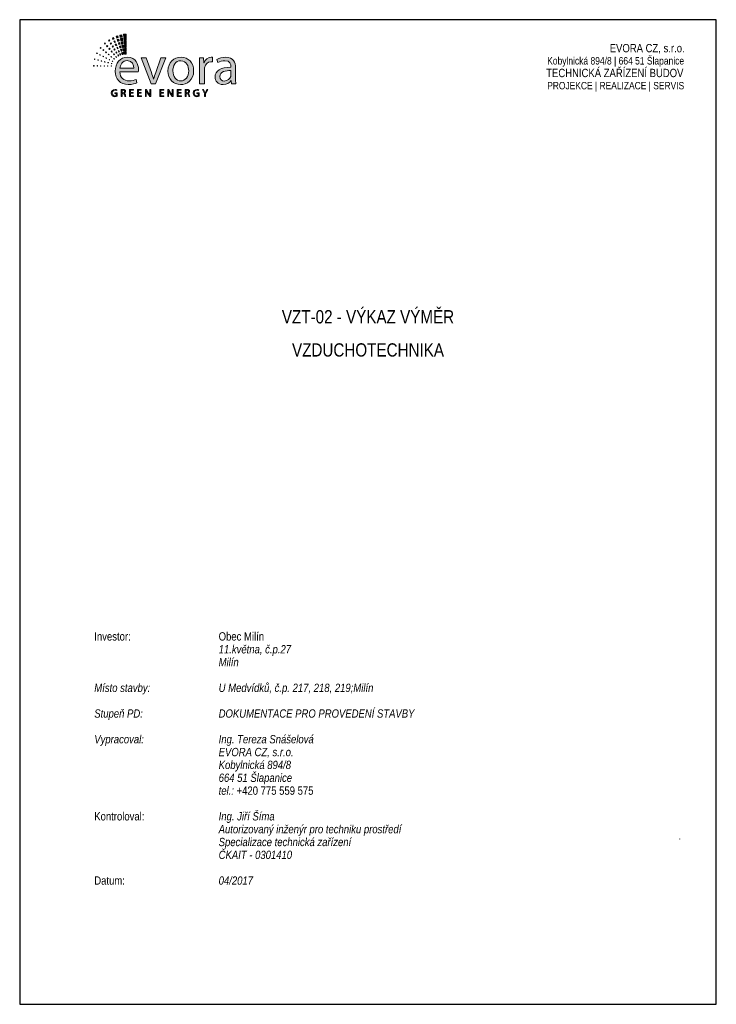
# Paper-space layout 'VV' of a CAD drawing. Header units: millimetres. Extents: x 4 to 214, y -5 to 292.
import ezdxf

# ---------------------------------------------------------------- set-up
doc = ezdxf.new("R2010")
doc.units = ezdxf.units.MM
doc.linetypes.add('DOT', pattern=[25, 0, -25])
doc.styles.add('ARIAL NARROW 16', font='ARIALN.TTF', dxfattribs={"height": 4})
doc.styles.get("Standard").update_dxf_attribs({"font": 'arial.ttf'})

# ---------------------------------------------------------------- blocks, each defined once
blk = doc.blocks.new('block 4')
h = blk.add_hatch(color=8)
h.dxf.hatch_style = 2
h.paths.add_polyline_path([(47.78, 40.51), (47.68, 41.25), (46.99, 41.14), (47.14, 40.41)])
h = blk.add_hatch(color=8)
h.dxf.hatch_style = 2
h.paths.add_polyline_path([(49.07, 40.5), (49.07, 41.43), (48.19, 41.38), (48.27, 40.46)])
h = blk.add_hatch(color=8)
h.dxf.hatch_style = 2
h.paths.add_polyline_path([(42.48, 38.41), (42.29, 38.64), (42.08, 38.47), (42.28, 38.24)])
h = blk.add_hatch(color=8)
h.dxf.hatch_style = 2
h.paths.add_polyline_path([(43.84, 39.31), (43.65, 39.64), (43.36, 39.47), (43.56, 39.14)])
h = blk.add_hatch(color=8)
h.dxf.hatch_style = 2
h.paths.add_polyline_path([(44.4, 38.35), (44.21, 38.68), (43.95, 38.53), (44.15, 38.2)])
h = blk.add_hatch(color=8)
h.dxf.hatch_style = 2
h.paths.add_polyline_path([(45.19, 39.92), (45.01, 40.36), (44.62, 40.19), (44.82, 39.76)])
h = blk.add_hatch(color=8)
h.dxf.hatch_style = 2
h.paths.add_polyline_path([(45.62, 38.9), (45.43, 39.34), (45.08, 39.18), (45.28, 38.75)])
h = blk.add_hatch(color=8)
h.dxf.hatch_style = 2
h.paths.add_polyline_path([(46.04, 37.87), (45.86, 38.31), (45.55, 38.17), (45.75, 37.74)])
h = blk.add_hatch(color=8)
h.dxf.hatch_style = 2
h.paths.add_polyline_path([(46.53, 40.33), (46.38, 40.91), (45.86, 40.75), (46.04, 40.19)])
h = blk.add_hatch(color=8)
h.dxf.hatch_style = 2
h.paths.add_polyline_path([(46.82, 39.26), (46.67, 39.83), (46.2, 39.7), (46.38, 39.13)])
h = blk.add_hatch(color=8)
h.dxf.hatch_style = 2
h.paths.add_polyline_path([(47.11, 38.19), (46.95, 38.76), (46.54, 38.64), (46.72, 38.08)])
h = blk.add_hatch(color=8)
h.dxf.hatch_style = 2
h.paths.add_polyline_path([(47.93, 39.41), (47.83, 40.15), (47.22, 40.05), (47.36, 39.32)])
h = blk.add_hatch(color=8)
h.dxf.hatch_style = 2
h.paths.add_polyline_path([(48.08, 38.31), (47.98, 39.05), (47.44, 38.96), (47.59, 38.23)])
h = blk.add_hatch(color=8)
h.dxf.hatch_style = 2
h.paths.add_polyline_path([(48.23, 37.21), (48.13, 37.95), (47.66, 37.87), (47.81, 37.15)])
h = blk.add_hatch(color=8)
h.dxf.hatch_style = 2
h.paths.add_polyline_path([(49.07, 39.39), (49.07, 40.32), (48.28, 40.28), (48.36, 39.36)])
h = blk.add_hatch(color=8)
h.dxf.hatch_style = 2
h.paths.add_polyline_path([(49.07, 38.28), (49.07, 39.21), (48.38, 39.17), (48.46, 38.25)])
h = blk.add_hatch(color=8)
h.dxf.hatch_style = 2
h.paths.add_polyline_path([(49.07, 37.17), (49.07, 38.1), (48.47, 38.06), (48.55, 37.14)])
h = blk.add_hatch(color=8)
h.dxf.hatch_style = 2
h.paths.add_polyline_path([(39.85, 35.37), (39.68, 35.46), (39.59, 35.3), (39.77, 35.21)])
h = blk.add_hatch(color=8)
h.dxf.hatch_style = 2
h.paths.add_polyline_path([(40.83, 34.85), (40.66, 34.94), (40.58, 34.8), (40.76, 34.71)])
h = blk.add_hatch(color=8)
h.dxf.hatch_style = 2
h.paths.add_polyline_path([(41.04, 37.05), (40.86, 37.2), (40.72, 37.04), (40.91, 36.88)])
h = blk.add_hatch(color=8)
h.dxf.hatch_style = 2
h.paths.add_polyline_path([(41.89, 36.33), (41.71, 36.49), (41.58, 36.34), (41.77, 36.19)])
h = blk.add_hatch(color=8)
h.dxf.hatch_style = 2
h.paths.add_polyline_path([(42.74, 35.62), (42.56, 35.77), (42.44, 35.64), (42.63, 35.49)])
h = blk.add_hatch(color=8)
h.dxf.hatch_style = 2
h.paths.add_polyline_path([(43.18, 37.55), (42.99, 37.78), (42.8, 37.63), (43, 37.4)])
h = blk.add_hatch(color=8)
h.dxf.hatch_style = 2
h.paths.add_polyline_path([(43.59, 34.9), (43.41, 35.05), (43.31, 34.94), (43.5, 34.79)])
h = blk.add_hatch(color=8)
h.dxf.hatch_style = 2
h.paths.add_polyline_path([(43.88, 36.68), (43.69, 36.92), (43.52, 36.78), (43.72, 36.55)])
h = blk.add_hatch(color=8)
h.dxf.hatch_style = 2
h.paths.add_polyline_path([(44.58, 35.82), (44.39, 36.06), (44.24, 35.94), (44.44, 35.71)])
h = blk.add_hatch(color=8)
h.dxf.hatch_style = 2
h.paths.add_polyline_path([(44.97, 37.4), (44.77, 37.72), (44.54, 37.59), (44.74, 37.26)])
h = blk.add_hatch(color=8)
h.dxf.hatch_style = 2
h.paths.add_polyline_path([(45.28, 34.96), (45.09, 35.19), (44.96, 35.09), (45.16, 34.86)])
h = blk.add_hatch(color=8)
h.dxf.hatch_style = 2
h.paths.add_polyline_path([(45.53, 36.44), (45.34, 36.77), (45.13, 36.65), (45.33, 36.32)])
h = blk.add_hatch(color=8)
h.dxf.hatch_style = 2
h.paths.add_polyline_path([(46.09, 35.48), (45.9, 35.81), (45.72, 35.7), (45.93, 35.38)])
h = blk.add_hatch(color=8)
h.dxf.hatch_style = 2
h.paths.add_polyline_path([(46.47, 36.85), (46.29, 37.28), (46.02, 37.16), (46.22, 36.73)])
h = blk.add_hatch(color=8)
h.dxf.hatch_style = 2
h.paths.add_polyline_path([(46.66, 34.53), (46.46, 34.85), (46.32, 34.77), (46.52, 34.44)])
h = blk.add_hatch(color=8)
h.dxf.hatch_style = 2
h.paths.add_polyline_path([(46.9, 35.82), (46.72, 36.26), (46.48, 36.15), (46.68, 35.72)])
h = blk.add_hatch(color=8)
h.dxf.hatch_style = 2
h.paths.add_polyline_path([(47.39, 37.11), (47.24, 37.69), (46.88, 37.58), (47.06, 37.02)])
h = blk.add_hatch(color=8)
h.dxf.hatch_style = 2
h.paths.add_polyline_path([(47.33, 34.8), (47.15, 35.23), (46.95, 35.15), (47.15, 34.72)])
h = blk.add_hatch(color=8)
h.dxf.hatch_style = 2
h.paths.add_polyline_path([(47.68, 36.04), (47.53, 36.61), (47.22, 36.52), (47.4, 35.96)])
h = blk.add_hatch(color=8)
h.dxf.hatch_style = 2
h.paths.add_polyline_path([(47.97, 34.97), (47.82, 35.54), (47.56, 35.47), (47.74, 34.9)])
h = blk.add_hatch(color=8)
h.dxf.hatch_style = 2
h.paths.add_polyline_path([(48.38, 36.11), (48.28, 36.84), (47.88, 36.78), (48.03, 36.06)])
h = blk.add_hatch(color=8)
h.dxf.hatch_style = 2
h.paths.add_polyline_path([(48.53, 35.05), (48.43, 35.74), (48.11, 35.7), (48.25, 35.01)])
h = blk.add_hatch(color=8)
h.dxf.hatch_style = 2
h.paths.add_polyline_path([(49.07, 36.06), (49.07, 36.98), (48.57, 36.96), (48.65, 36.04)])
h = blk.add_hatch(color=8)
h.dxf.hatch_style = 2
h.paths.add_polyline_path([(49.07, 35.05), (49.07, 35.87), (48.67, 35.85), (48.74, 35.03)])
h = blk.add_hatch(color=8)
h.dxf.hatch_style = 2
h.paths.add_polyline_path([(39.07, 33.49), (38.92, 33.53), (38.88, 33.38), (39.03, 33.34)])
h = blk.add_hatch(color=8)
h.dxf.hatch_style = 2
h.paths.add_polyline_path([(40.15, 33.19), (40, 33.24), (39.96, 33.11), (40.11, 33.07)])
h = blk.add_hatch(color=8)
h.dxf.hatch_style = 2
h.paths.add_polyline_path([(41.22, 32.9), (41.07, 32.94), (41.04, 32.84), (41.19, 32.8)])
h = blk.add_hatch(color=8)
h.dxf.hatch_style = 2
h.paths.add_polyline_path([(41.81, 34.32), (41.64, 34.41), (41.57, 34.29), (41.74, 34.2)])
h = blk.add_hatch(color=8)
h.dxf.hatch_style = 2
h.paths.add_polyline_path([(42.29, 32.61), (42.14, 32.65), (42.11, 32.56), (42.26, 32.52)])
h = blk.add_hatch(color=8)
h.dxf.hatch_style = 2
h.paths.add_polyline_path([(42.79, 33.8), (42.62, 33.89), (42.56, 33.79), (42.73, 33.7)])
h = blk.add_hatch(color=8)
h.dxf.hatch_style = 2
h.paths.add_polyline_path([(43.36, 32.32), (43.21, 32.36), (43.19, 32.29), (43.34, 32.25)])
h = blk.add_hatch(color=8)
h.dxf.hatch_style = 2
h.paths.add_polyline_path([(43.77, 33.27), (43.6, 33.37), (43.55, 33.28), (43.72, 33.19)])
h = blk.add_hatch(color=8)
h.dxf.hatch_style = 2
h.paths.add_polyline_path([(44.44, 34.18), (44.26, 34.34), (44.17, 34.24), (44.36, 34.09)])
h = blk.add_hatch(color=8)
h.dxf.hatch_style = 2
h.paths.add_polyline_path([(44.43, 32.03), (44.28, 32.07), (44.27, 32.02), (44.42, 31.98)])
h = blk.add_hatch(color=8)
h.dxf.hatch_style = 2
h.paths.add_polyline_path([(44.75, 32.75), (44.58, 32.84), (44.54, 32.77), (44.71, 32.69)])
h = blk.add_hatch(color=8)
h.dxf.hatch_style = 2
h.paths.add_polyline_path([(45.29, 33.46), (45.1, 33.62), (45.03, 33.54), (45.22, 33.39)])
h = blk.add_hatch(color=8)
h.dxf.hatch_style = 2
h.paths.add_polyline_path([(45.98, 34.1), (45.79, 34.33), (45.68, 34.25), (45.88, 34.02)])
h = blk.add_hatch(color=8)
h.dxf.hatch_style = 2
h.paths.add_polyline_path([(38.76, 31.37), (38.64, 31.37), (38.63, 31.25), (38.76, 31.25)])
h = blk.add_hatch(color=8)
h.dxf.hatch_style = 2
h.paths.add_polyline_path([(39.87, 31.36), (39.75, 31.36), (39.74, 31.25), (39.87, 31.25)])
h = blk.add_hatch(color=8)
h.dxf.hatch_style = 2
h.paths.add_polyline_path([(40.98, 31.34), (40.86, 31.34), (40.85, 31.25), (40.98, 31.25)])
h = blk.add_hatch(color=8)
h.dxf.hatch_style = 2
h.paths.add_polyline_path([(42.09, 31.33), (41.97, 31.33), (41.96, 31.25), (42.09, 31.25)])
h = blk.add_hatch(color=8)
h.dxf.hatch_style = 2
h.paths.add_polyline_path([(43.2, 31.31), (43.08, 31.31), (43.08, 31.25), (43.2, 31.25)])
h = blk.add_hatch(color=8)
h.dxf.hatch_style = 2
h.paths.add_polyline_path([(44.32, 31.29), (44.19, 31.3), (44.19, 31.25), (44.31, 31.25)])
at = {"lineweight": 0}
for points in [[(47.78, 40.51), (47.68, 41.25), (46.99, 41.14), (47.14, 40.41), (47.78, 40.51)], [(49.07, 40.5), (49.07, 41.43), (48.19, 41.38), (48.27, 40.46), (49.07, 40.5)], [(42.48, 38.41), (42.29, 38.64), (42.08, 38.47), (42.28, 38.24), (42.48, 38.41)], [(43.84, 39.31), (43.65, 39.64), (43.36, 39.47), (43.56, 39.14), (43.84, 39.31)], [(44.4, 38.35), (44.21, 38.68), (43.95, 38.53), (44.15, 38.2), (44.4, 38.35)], [(45.19, 39.92), (45.01, 40.36), (44.62, 40.19), (44.82, 39.76), (45.19, 39.92)], [(45.62, 38.9), (45.43, 39.34), (45.08, 39.18), (45.28, 38.75), (45.62, 38.9)], [(46.04, 37.87), (45.86, 38.31), (45.55, 38.17), (45.75, 37.74), (46.04, 37.87)], [(46.53, 40.33), (46.38, 40.91), (45.86, 40.75), (46.04, 40.19), (46.53, 40.33)], [(46.82, 39.26), (46.67, 39.83), (46.2, 39.7), (46.38, 39.13), (46.82, 39.26)], [(47.11, 38.19), (46.95, 38.76), (46.54, 38.64), (46.72, 38.08), (47.11, 38.19)], [(47.93, 39.41), (47.83, 40.15), (47.22, 40.05), (47.36, 39.32), (47.93, 39.41)], [(48.08, 38.31), (47.98, 39.05), (47.44, 38.96), (47.59, 38.23), (48.08, 38.31)], [(48.23, 37.21), (48.13, 37.95), (47.66, 37.87), (47.81, 37.15), (48.23, 37.21)], [(49.07, 39.39), (49.07, 40.32), (48.28, 40.28), (48.36, 39.36), (49.07, 39.39)], [(49.07, 38.28), (49.07, 39.21), (48.38, 39.17), (48.46, 38.25), (49.07, 38.28)], [(49.07, 37.17), (49.07, 38.1), (48.47, 38.06), (48.55, 37.14), (49.07, 37.17)], [(39.85, 35.37), (39.68, 35.46), (39.59, 35.3), (39.77, 35.21), (39.85, 35.37)], [(40.83, 34.85), (40.66, 34.94), (40.58, 34.8), (40.76, 34.71), (40.83, 34.85)], [(41.04, 37.05), (40.86, 37.2), (40.72, 37.04), (40.91, 36.88), (41.04, 37.05)], [(41.89, 36.33), (41.71, 36.49), (41.58, 36.34), (41.77, 36.19), (41.89, 36.33)], [(42.74, 35.62), (42.56, 35.77), (42.44, 35.64), (42.63, 35.49), (42.74, 35.62)], [(43.18, 37.55), (42.99, 37.78), (42.8, 37.63), (43, 37.4), (43.18, 37.55)], [(43.59, 34.9), (43.41, 35.05), (43.31, 34.94), (43.5, 34.79), (43.59, 34.9)], [(43.88, 36.68), (43.69, 36.92), (43.52, 36.78), (43.72, 36.55), (43.88, 36.68)], [(44.58, 35.82), (44.39, 36.06), (44.24, 35.94), (44.44, 35.71), (44.58, 35.82)], [(44.97, 37.4), (44.77, 37.72), (44.54, 37.59), (44.74, 37.26), (44.97, 37.4)], [(45.28, 34.96), (45.09, 35.19), (44.96, 35.09), (45.16, 34.86), (45.28, 34.96)], [(45.53, 36.44), (45.34, 36.77), (45.13, 36.65), (45.33, 36.32), (45.53, 36.44)], [(46.09, 35.48), (45.9, 35.81), (45.72, 35.7), (45.93, 35.38), (46.09, 35.48)], [(46.47, 36.85), (46.29, 37.28), (46.02, 37.16), (46.22, 36.73), (46.47, 36.85)], [(46.66, 34.53), (46.46, 34.85), (46.32, 34.77), (46.52, 34.44), (46.66, 34.53)], [(46.9, 35.82), (46.72, 36.26), (46.48, 36.15), (46.68, 35.72), (46.9, 35.82)], [(47.39, 37.11), (47.24, 37.69), (46.88, 37.58), (47.06, 37.02), (47.39, 37.11)], [(47.33, 34.8), (47.15, 35.23), (46.95, 35.15), (47.15, 34.72), (47.33, 34.8)], [(47.68, 36.04), (47.53, 36.61), (47.22, 36.52), (47.4, 35.96), (47.68, 36.04)], [(47.97, 34.97), (47.82, 35.54), (47.56, 35.47), (47.74, 34.9), (47.97, 34.97)], [(48.38, 36.11), (48.28, 36.84), (47.88, 36.78), (48.03, 36.06), (48.38, 36.11)], [(48.53, 35.05), (48.43, 35.74), (48.11, 35.7), (48.25, 35.01), (48.53, 35.05)], [(49.07, 36.06), (49.07, 36.98), (48.57, 36.96), (48.65, 36.04), (49.07, 36.06)], [(49.07, 35.05), (49.07, 35.87), (48.67, 35.85), (48.74, 35.03), (49.07, 35.05)], [(39.07, 33.49), (38.92, 33.53), (38.88, 33.38), (39.03, 33.34), (39.07, 33.49)], [(40.15, 33.19), (40, 33.24), (39.96, 33.11), (40.11, 33.07), (40.15, 33.19)], [(41.22, 32.9), (41.07, 32.94), (41.04, 32.84), (41.19, 32.8), (41.22, 32.9)], [(41.81, 34.32), (41.64, 34.41), (41.57, 34.29), (41.74, 34.2), (41.81, 34.32)], [(42.29, 32.61), (42.14, 32.65), (42.11, 32.56), (42.26, 32.52), (42.29, 32.61)], [(42.79, 33.8), (42.62, 33.89), (42.56, 33.79), (42.73, 33.7), (42.79, 33.8)], [(43.36, 32.32), (43.21, 32.36), (43.19, 32.29), (43.34, 32.25), (43.36, 32.32)], [(43.77, 33.27), (43.6, 33.37), (43.55, 33.28), (43.72, 33.19), (43.77, 33.27)], [(44.44, 34.18), (44.26, 34.34), (44.17, 34.24), (44.36, 34.09), (44.44, 34.18)], [(44.43, 32.03), (44.28, 32.07), (44.27, 32.02), (44.42, 31.98), (44.43, 32.03)], [(44.75, 32.75), (44.58, 32.84), (44.54, 32.77), (44.71, 32.69), (44.75, 32.75)], [(45.29, 33.46), (45.1, 33.62), (45.03, 33.54), (45.22, 33.39), (45.29, 33.46)], [(45.98, 34.1), (45.79, 34.33), (45.68, 34.25), (45.88, 34.02), (45.98, 34.1)], [(38.76, 31.37), (38.64, 31.37), (38.63, 31.25), (38.76, 31.25), (38.76, 31.37)], [(39.87, 31.36), (39.75, 31.36), (39.74, 31.25), (39.87, 31.25), (39.87, 31.36)], [(40.98, 31.34), (40.86, 31.34), (40.85, 31.25), (40.98, 31.25), (40.98, 31.34)], [(42.09, 31.33), (41.97, 31.33), (41.96, 31.25), (42.09, 31.25), (42.09, 31.33)], [(43.2, 31.31), (43.08, 31.31), (43.08, 31.25), (43.2, 31.25), (43.2, 31.31)], [(44.32, 31.29), (44.19, 31.3), (44.19, 31.25), (44.31, 31.25), (44.32, 31.29)]]:
    blk.add_lwpolyline(points, dxfattribs=at)
blk = doc.blocks.new('block 3')
blk.add_blockref('block 4', (0, 0))
blk = doc.blocks.new('block 2')
blk.add_blockref('block 3', (0, 0))
blk = doc.blocks.new('A$C685A7237')
h = blk.add_hatch(color=63)
h.dxf.hatch_style = 2
edge = h.paths.add_edge_path()
edge.add_spline(control_points=[(43.89, -12.57), (43.89, -12.71), (43.87, -12.89), (43.82, -13.06), (43.58, -13.77), (42.87, -14.46), (41.76, -14.46), (41, -14.46), (40.34, -14.01), (40.34, -13.01), (40.34, -11.38), (42.23, -11.08), (43.89, -11.12), (43.89, -11.12), (43.89, -12.57), (43.89, -12.57)], knot_values=[0, 0, 0, 0, 1, 1, 1, 2, 2, 2, 3, 3, 3, 4, 4, 4, 5, 5, 5, 5], degree=3, periodic=0)
edge = h.paths.add_edge_path()
edge.add_spline(control_points=[(45.36, -10.25), (45.36, -8.59), (44.74, -6.84), (42.17, -6.84), (41.12, -6.84), (40.09, -7.13), (39.4, -7.57), (39.4, -7.57), (39.75, -8.59), (39.75, -8.59), (40.34, -8.19), (41.15, -7.96), (41.95, -7.96), (43.66, -7.95), (43.86, -9.21), (43.86, -9.89), (43.86, -9.89), (43.86, -10.06), (43.86, -10.06), (40.61, -10.04), (38.81, -11.15), (38.81, -13.18), (38.81, -14.39), (39.68, -15.59), (41.38, -15.59), (42.57, -15.59), (43.47, -15), (43.94, -14.34), (43.94, -14.34), (43.99, -14.34), (43.99, -14.34), (43.99, -14.34), (44.11, -15.4), (44.11, -15.4), (44.11, -15.4), (45.48, -15.4), (45.48, -15.4), (45.4, -14.83), (45.36, -14.12), (45.36, -13.39), (45.36, -13.39), (45.36, -10.25), (45.36, -10.25)], knot_values=[0, 0, 0, 0, 1, 1, 1, 2, 2, 2, 3, 3, 3, 4, 4, 4, 5, 5, 5, 6, 6, 6, 7, 7, 7, 8, 8, 8, 9, 9, 9, 10, 10, 10, 11, 11, 11, 12, 12, 12, 13, 13, 13, 14, 14, 14, 14], degree=3, periodic=0)
edge = h.paths.add_edge_path()
edge.add_spline(control_points=[(33.89, -15.4), (33.89, -15.4), (35.42, -15.4), (35.42, -15.4), (35.42, -15.4), (35.42, -10.93), (35.42, -10.93), (35.42, -10.68), (35.43, -10.42), (35.47, -10.22), (35.68, -9.07), (36.44, -8.28), (37.51, -8.28), (37.72, -8.28), (37.88, -8.28), (38.03, -8.31), (38.03, -8.31), (38.03, -6.87), (38.03, -6.87), (37.89, -6.86), (37.77, -6.84), (37.62, -6.84), (36.6, -6.84), (35.66, -7.55), (35.28, -8.67), (35.28, -8.67), (35.23, -8.67), (35.23, -8.67), (35.23, -8.67), (35.16, -7.01), (35.16, -7.01), (35.16, -7.01), (33.82, -7.01), (33.82, -7.01), (33.87, -7.79), (33.89, -8.64), (33.89, -9.63), (33.89, -9.63), (33.89, -15.4), (33.89, -15.4)], knot_values=[0, 0, 0, 0, 1, 1, 1, 2, 2, 2, 3, 3, 3, 4, 4, 4, 5, 5, 5, 6, 6, 6, 7, 7, 7, 8, 8, 8, 9, 9, 9, 10, 10, 10, 11, 11, 11, 12, 12, 12, 13, 13, 13, 13], degree=3, periodic=0)
edge = h.paths.add_edge_path()
edge.add_spline(control_points=[(27.9, -7.98), (29.7, -7.98), (30.41, -9.77), (30.41, -11.19), (30.41, -13.08), (29.32, -14.44), (27.86, -14.44), (26.37, -14.44), (25.33, -13.06), (25.33, -11.22), (25.33, -9.64), (26.11, -7.98), (27.9, -7.98)], knot_values=[0, 0, 0, 0, 1, 1, 1, 2, 2, 2, 3, 3, 3, 4, 4, 4, 4], degree=3, periodic=0)
edge = h.paths.add_edge_path()
edge.add_spline(control_points=[(27.93, -6.84), (25.63, -6.84), (23.77, -8.48), (23.77, -11.27), (23.77, -13.92), (25.54, -15.59), (27.79, -15.59), (29.8, -15.59), (31.97, -14.24), (31.97, -11.14), (31.97, -8.59), (30.34, -6.84), (27.93, -6.84)], knot_values=[0, 0, 0, 0, 1, 1, 1, 2, 2, 2, 3, 3, 3, 4, 4, 4, 4], degree=3, periodic=0)
edge = h.paths.add_edge_path()
edge.add_spline(control_points=[(15.18, -7.01), (15.18, -7.01), (18.37, -15.4), (18.37, -15.4), (18.37, -15.4), (19.82, -15.4), (19.82, -15.4), (19.82, -15.4), (23.12, -7.01), (23.12, -7.01), (23.12, -7.01), (21.52, -7.01), (21.52, -7.01), (21.52, -7.01), (19.89, -11.71), (19.89, -11.71), (19.62, -12.49), (19.37, -13.18), (19.18, -13.87), (19.18, -13.87), (19.13, -13.87), (19.13, -13.87), (18.96, -13.18), (18.73, -12.49), (18.45, -11.71), (18.45, -11.71), (16.81, -7.01), (16.81, -7.01), (16.81, -7.01), (15.18, -7.01), (15.18, -7.01)], knot_values=[0, 0, 0, 0, 1, 1, 1, 2, 2, 2, 3, 3, 3, 4, 4, 4, 5, 5, 5, 6, 6, 6, 7, 7, 7, 8, 8, 8, 9, 9, 9, 10, 10, 10, 10], degree=3, periodic=0)
edge = h.paths.add_edge_path()
edge.add_spline(control_points=[(8.41, -10.39), (8.53, -9.33), (9.19, -7.93), (10.74, -7.93), (12.46, -7.93), (12.88, -9.44), (12.86, -10.39), (12.86, -10.39), (8.41, -10.39), (8.41, -10.39)], knot_values=[0, 0, 0, 0, 1, 1, 1, 2, 2, 2, 3, 3, 3, 3], degree=3, periodic=0)
edge = h.paths.add_edge_path()
edge.add_spline(control_points=[(14.28, -11.48), (14.31, -11.31), (14.33, -11.08), (14.33, -10.77), (14.33, -9.23), (13.62, -6.84), (10.87, -6.84), (8.42, -6.84), (6.93, -8.81), (6.93, -11.34), (6.93, -13.87), (8.47, -15.59), (11.06, -15.59), (12.39, -15.59), (13.33, -15.29), (13.86, -15.05), (13.86, -15.05), (13.59, -13.96), (13.59, -13.96), (13.03, -14.2), (12.36, -14.39), (11.26, -14.39), (9.72, -14.39), (8.42, -13.54), (8.39, -11.48), (8.39, -11.48), (14.28, -11.48), (14.28, -11.48)], knot_values=[0, 0, 0, 0, 1, 1, 1, 2, 2, 2, 3, 3, 3, 4, 4, 4, 5, 5, 5, 6, 6, 6, 7, 7, 7, 8, 8, 8, 9, 9, 9, 9], degree=3, periodic=0)
h = blk.add_hatch(color=8)
h.dxf.hatch_style = 2
edge = h.paths.add_edge_path()
edge.add_spline(control_points=[(35.79, -19.45), (35.79, -19.45), (35.79, -18.48), (35.79, -18.48), (35.79, -18.48), (36.55, -17.17), (36.55, -17.17), (36.55, -17.17), (36.22, -17.17), (36.22, -17.17), (36.22, -17.17), (35.89, -17.8), (35.89, -17.8), (35.8, -17.97), (35.72, -18.12), (35.66, -18.27), (35.66, -18.27), (35.66, -18.27), (35.66, -18.27), (35.58, -18.11), (35.51, -17.97), (35.43, -17.8), (35.43, -17.8), (35.11, -17.17), (35.11, -17.17), (35.11, -17.17), (34.77, -17.17), (34.77, -17.17), (34.77, -17.17), (35.49, -18.48), (35.49, -18.48), (35.49, -18.48), (35.49, -19.45), (35.49, -19.45), (35.49, -19.45), (35.79, -19.45), (35.79, -19.45)], knot_values=[0, 0, 0, 0, 1, 1, 1, 2, 2, 2, 3, 3, 3, 4, 4, 4, 5, 5, 5, 6, 6, 6, 7, 7, 7, 8, 8, 8, 9, 9, 9, 10, 10, 10, 11, 11, 11, 12, 12, 12, 12], degree=3, periodic=0)
edge = h.paths.add_edge_path()
edge.add_spline(control_points=[(33.69, -18.25), (33.69, -18.25), (32.94, -18.25), (32.94, -18.25), (32.94, -18.25), (32.94, -18.49), (32.94, -18.49), (32.94, -18.49), (33.4, -18.49), (33.4, -18.49), (33.4, -18.49), (33.4, -19.17), (33.4, -19.17), (33.33, -19.21), (33.2, -19.23), (33.01, -19.23), (32.47, -19.23), (32.13, -18.89), (32.13, -18.31), (32.13, -17.74), (32.49, -17.39), (33.04, -17.39), (33.27, -17.39), (33.43, -17.43), (33.55, -17.49), (33.55, -17.49), (33.62, -17.25), (33.62, -17.25), (33.52, -17.2), (33.31, -17.15), (33.05, -17.15), (32.28, -17.15), (31.81, -17.64), (31.81, -18.33), (31.81, -18.68), (31.94, -18.99), (32.13, -19.18), (32.36, -19.39), (32.64, -19.48), (32.99, -19.48), (33.29, -19.48), (33.56, -19.4), (33.69, -19.35), (33.69, -19.35), (33.69, -18.25), (33.69, -18.25)], knot_values=[0, 0, 0, 0, 1, 1, 1, 2, 2, 2, 3, 3, 3, 4, 4, 4, 5, 5, 5, 6, 6, 6, 7, 7, 7, 8, 8, 8, 9, 9, 9, 10, 10, 10, 11, 11, 11, 12, 12, 12, 13, 13, 13, 14, 14, 14, 15, 15, 15, 15], degree=3, periodic=0)
edge = h.paths.add_edge_path()
edge.add_spline(control_points=[(29.56, -17.41), (29.62, -17.39), (29.71, -17.38), (29.86, -17.38), (30.17, -17.38), (30.38, -17.51), (30.38, -17.81), (30.38, -18.07), (30.18, -18.24), (29.87, -18.24), (29.87, -18.24), (29.56, -18.24), (29.56, -18.24), (29.56, -18.24), (29.56, -17.41), (29.56, -17.41)], knot_values=[0, 0, 0, 0, 1, 1, 1, 2, 2, 2, 3, 3, 3, 4, 4, 4, 5, 5, 5, 5], degree=3, periodic=0)
edge = h.paths.add_edge_path()
edge.add_spline(control_points=[(29.27, -19.45), (29.27, -19.45), (29.56, -19.45), (29.56, -19.45), (29.56, -19.45), (29.56, -18.46), (29.56, -18.46), (29.56, -18.46), (29.84, -18.46), (29.84, -18.46), (30.11, -18.47), (30.23, -18.59), (30.3, -18.91), (30.36, -19.19), (30.41, -19.39), (30.45, -19.45), (30.45, -19.45), (30.76, -19.45), (30.76, -19.45), (30.71, -19.36), (30.65, -19.14), (30.58, -18.83), (30.53, -18.59), (30.42, -18.43), (30.25, -18.37), (30.25, -18.37), (30.25, -18.36), (30.25, -18.36), (30.49, -18.27), (30.68, -18.07), (30.68, -17.78), (30.68, -17.6), (30.61, -17.44), (30.5, -17.34), (30.36, -17.22), (30.15, -17.15), (29.84, -17.15), (29.64, -17.15), (29.42, -17.17), (29.27, -17.2), (29.27, -17.2), (29.27, -19.45), (29.27, -19.45)], knot_values=[0, 0, 0, 0, 1, 1, 1, 2, 2, 2, 3, 3, 3, 4, 4, 4, 5, 5, 5, 6, 6, 6, 7, 7, 7, 8, 8, 8, 9, 9, 9, 10, 10, 10, 11, 11, 11, 12, 12, 12, 13, 13, 13, 14, 14, 14, 14], degree=3, periodic=0)
h.paths.add_polyline_path([(27.93, -18.14), (27.05, -18.14), (27.05, -17.42), (27.99, -17.42), (27.99, -17.17), (26.75, -17.17), (26.75, -19.45), (28.04, -19.45), (28.04, -19.21), (27.05, -19.21), (27.05, -18.38), (27.93, -18.38)])
edge = h.paths.add_edge_path()
edge.add_spline(control_points=[(23.96, -19.45), (23.96, -19.45), (23.96, -18.48), (23.96, -18.48), (23.96, -18.1), (23.95, -17.82), (23.94, -17.54), (23.94, -17.54), (23.95, -17.53), (23.95, -17.53), (24.06, -17.78), (24.21, -18.04), (24.37, -18.3), (24.37, -18.3), (25.1, -19.45), (25.1, -19.45), (25.1, -19.45), (25.39, -19.45), (25.39, -19.45), (25.39, -19.45), (25.39, -17.17), (25.39, -17.17), (25.39, -17.17), (25.12, -17.17), (25.12, -17.17), (25.12, -17.17), (25.12, -18.13), (25.12, -18.13), (25.12, -18.48), (25.12, -18.76), (25.15, -19.06), (25.15, -19.06), (25.14, -19.07), (25.14, -19.07), (25.03, -18.83), (24.9, -18.59), (24.73, -18.33), (24.73, -18.33), (24.01, -17.17), (24.01, -17.17), (24.01, -17.17), (23.68, -17.17), (23.68, -17.17), (23.68, -17.17), (23.68, -19.45), (23.68, -19.45), (23.68, -19.45), (23.96, -19.45), (23.96, -19.45)], knot_values=[0, 0, 0, 0, 1, 1, 1, 2, 2, 2, 3, 3, 3, 4, 4, 4, 5, 5, 5, 6, 6, 6, 7, 7, 7, 8, 8, 8, 9, 9, 9, 10, 10, 10, 11, 11, 11, 12, 12, 12, 13, 13, 13, 14, 14, 14, 15, 15, 15, 16, 16, 16, 16], degree=3, periodic=0)
h.paths.add_polyline_path([(22.34, -18.14), (21.46, -18.14), (21.46, -17.42), (22.4, -17.42), (22.4, -17.17), (21.16, -17.17), (21.16, -19.45), (22.45, -19.45), (22.45, -19.21), (21.46, -19.21), (21.46, -18.38), (22.34, -18.38)])
edge = h.paths.add_edge_path()
edge.add_spline(control_points=[(16.8, -19.45), (16.8, -19.45), (16.8, -18.48), (16.8, -18.48), (16.8, -18.1), (16.8, -17.82), (16.78, -17.54), (16.78, -17.54), (16.79, -17.53), (16.79, -17.53), (16.9, -17.78), (17.06, -18.04), (17.22, -18.3), (17.22, -18.3), (17.94, -19.45), (17.94, -19.45), (17.94, -19.45), (18.24, -19.45), (18.24, -19.45), (18.24, -19.45), (18.24, -17.17), (18.24, -17.17), (18.24, -17.17), (17.96, -17.17), (17.96, -17.17), (17.96, -17.17), (17.96, -18.13), (17.96, -18.13), (17.96, -18.48), (17.97, -18.76), (17.99, -19.06), (17.99, -19.06), (17.98, -19.07), (17.98, -19.07), (17.88, -18.83), (17.74, -18.59), (17.58, -18.33), (17.58, -18.33), (16.85, -17.17), (16.85, -17.17), (16.85, -17.17), (16.53, -17.17), (16.53, -17.17), (16.53, -17.17), (16.53, -19.45), (16.53, -19.45), (16.53, -19.45), (16.8, -19.45), (16.8, -19.45)], knot_values=[0, 0, 0, 0, 1, 1, 1, 2, 2, 2, 3, 3, 3, 4, 4, 4, 5, 5, 5, 6, 6, 6, 7, 7, 7, 8, 8, 8, 9, 9, 9, 10, 10, 10, 11, 11, 11, 12, 12, 12, 13, 13, 13, 14, 14, 14, 15, 15, 15, 16, 16, 16, 16], degree=3, periodic=0)
h.paths.add_polyline_path([(15.19, -18.14), (14.31, -18.14), (14.31, -17.42), (15.24, -17.42), (15.24, -17.17), (14.01, -17.17), (14.01, -19.45), (15.29, -19.45), (15.29, -19.21), (14.31, -19.21), (14.31, -18.38), (15.19, -18.38)])
h.paths.add_polyline_path([(12.68, -18.14), (11.79, -18.14), (11.79, -17.42), (12.73, -17.42), (12.73, -17.17), (11.49, -17.17), (11.49, -19.45), (12.78, -19.45), (12.78, -19.21), (11.79, -19.21), (11.79, -18.38), (12.68, -18.38)])
edge = h.paths.add_edge_path()
edge.add_spline(control_points=[(9.12, -17.41), (9.17, -17.39), (9.27, -17.38), (9.41, -17.38), (9.73, -17.38), (9.94, -17.51), (9.94, -17.81), (9.94, -18.07), (9.74, -18.24), (9.42, -18.24), (9.42, -18.24), (9.12, -18.24), (9.12, -18.24), (9.12, -18.24), (9.12, -17.41), (9.12, -17.41)], knot_values=[0, 0, 0, 0, 1, 1, 1, 2, 2, 2, 3, 3, 3, 4, 4, 4, 5, 5, 5, 5], degree=3, periodic=0)
edge = h.paths.add_edge_path()
edge.add_spline(control_points=[(8.83, -19.45), (8.83, -19.45), (9.12, -19.45), (9.12, -19.45), (9.12, -19.45), (9.12, -18.46), (9.12, -18.46), (9.12, -18.46), (9.4, -18.46), (9.4, -18.46), (9.67, -18.47), (9.79, -18.59), (9.86, -18.91), (9.92, -19.19), (9.97, -19.39), (10.01, -19.45), (10.01, -19.45), (10.31, -19.45), (10.31, -19.45), (10.27, -19.36), (10.21, -19.14), (10.14, -18.83), (10.08, -18.59), (9.98, -18.43), (9.81, -18.37), (9.81, -18.37), (9.81, -18.36), (9.81, -18.36), (10.04, -18.27), (10.23, -18.07), (10.23, -17.78), (10.23, -17.6), (10.17, -17.44), (10.05, -17.34), (9.91, -17.22), (9.71, -17.15), (9.39, -17.15), (9.19, -17.15), (8.98, -17.17), (8.83, -17.2), (8.83, -17.2), (8.83, -19.45), (8.83, -19.45)], knot_values=[0, 0, 0, 0, 1, 1, 1, 2, 2, 2, 3, 3, 3, 4, 4, 4, 5, 5, 5, 6, 6, 6, 7, 7, 7, 8, 8, 8, 9, 9, 9, 10, 10, 10, 11, 11, 11, 12, 12, 12, 13, 13, 13, 14, 14, 14, 14], degree=3, periodic=0)
edge = h.paths.add_edge_path()
edge.add_spline(control_points=[(7.53, -18.25), (7.53, -18.25), (6.78, -18.25), (6.78, -18.25), (6.78, -18.25), (6.78, -18.49), (6.78, -18.49), (6.78, -18.49), (7.24, -18.49), (7.24, -18.49), (7.24, -18.49), (7.24, -19.17), (7.24, -19.17), (7.17, -19.21), (7.04, -19.23), (6.85, -19.23), (6.31, -19.23), (5.97, -18.89), (5.97, -18.31), (5.97, -17.74), (6.33, -17.39), (6.89, -17.39), (7.12, -17.39), (7.27, -17.43), (7.39, -17.49), (7.39, -17.49), (7.47, -17.25), (7.47, -17.25), (7.37, -17.2), (7.16, -17.15), (6.89, -17.15), (6.13, -17.15), (5.66, -17.64), (5.66, -18.33), (5.66, -18.68), (5.78, -18.99), (5.98, -19.18), (6.2, -19.39), (6.48, -19.48), (6.83, -19.48), (7.14, -19.48), (7.4, -19.4), (7.53, -19.35), (7.53, -19.35), (7.53, -18.25), (7.53, -18.25)], knot_values=[0, 0, 0, 0, 1, 1, 1, 2, 2, 2, 3, 3, 3, 4, 4, 4, 5, 5, 5, 6, 6, 6, 7, 7, 7, 8, 8, 8, 9, 9, 9, 10, 10, 10, 11, 11, 11, 12, 12, 12, 13, 13, 13, 14, 14, 14, 15, 15, 15, 15], degree=3, periodic=0)
at = {"lineweight": 0}
for points in [[(12.68, -18.14), (11.79, -18.14), (11.79, -17.42), (12.73, -17.42), (12.73, -17.17), (11.49, -17.17), (11.49, -19.45), (12.78, -19.45), (12.78, -19.21), (11.79, -19.21), (11.79, -18.38), (12.68, -18.38), (12.68, -18.14)], [(15.19, -18.14), (14.31, -18.14), (14.31, -17.42), (15.24, -17.42), (15.24, -17.17), (14.01, -17.17), (14.01, -19.45), (15.29, -19.45), (15.29, -19.21), (14.31, -19.21), (14.31, -18.38), (15.19, -18.38), (15.19, -18.14)], [(22.34, -18.14), (21.46, -18.14), (21.46, -17.42), (22.4, -17.42), (22.4, -17.17), (21.16, -17.17), (21.16, -19.45), (22.45, -19.45), (22.45, -19.21), (21.46, -19.21), (21.46, -18.38), (22.34, -18.38), (22.34, -18.14)], [(27.93, -18.14), (27.05, -18.14), (27.05, -17.42), (27.99, -17.42), (27.99, -17.17), (26.75, -17.17), (26.75, -19.45), (28.04, -19.45), (28.04, -19.21), (27.05, -19.21), (27.05, -18.38), (27.93, -18.38), (27.93, -18.14)]]:
    blk.add_lwpolyline(points, dxfattribs=at)
for points, knots in [([(14.28, -11.48), (14.31, -11.31), (14.33, -11.08), (14.33, -10.77), (14.33, -9.23), (13.62, -6.84), (10.87, -6.84), (8.42, -6.84), (6.93, -8.81), (6.93, -11.34), (6.93, -13.87), (8.47, -15.59), (11.06, -15.59), (12.39, -15.59), (13.33, -15.29), (13.86, -15.05), (13.86, -15.05), (13.59, -13.96), (13.59, -13.96), (13.03, -14.2), (12.36, -14.39), (11.26, -14.39), (9.72, -14.39), (8.42, -13.54), (8.39, -11.48), (8.39, -11.48), (14.28, -11.48), (14.28, -11.48)], [0, 0, 0, 0, 1, 1, 1, 2, 2, 2, 3, 3, 3, 4, 4, 4, 5, 5, 5, 6, 6, 6, 7, 7, 7, 8, 8, 8, 9, 9, 9, 9]), ([(8.41, -10.39), (8.53, -9.33), (9.19, -7.93), (10.74, -7.93), (12.46, -7.93), (12.88, -9.44), (12.86, -10.39), (12.86, -10.39), (8.41, -10.39), (8.41, -10.39)], [0, 0, 0, 0, 1, 1, 1, 2, 2, 2, 3, 3, 3, 3]), ([(15.18, -7.01), (15.18, -7.01), (18.37, -15.4), (18.37, -15.4), (18.37, -15.4), (19.82, -15.4), (19.82, -15.4), (19.82, -15.4), (23.12, -7.01), (23.12, -7.01), (23.12, -7.01), (21.52, -7.01), (21.52, -7.01), (21.52, -7.01), (19.89, -11.71), (19.89, -11.71), (19.62, -12.49), (19.37, -13.18), (19.18, -13.87), (19.18, -13.87), (19.13, -13.87), (19.13, -13.87), (18.96, -13.18), (18.73, -12.49), (18.45, -11.71), (18.45, -11.71), (16.81, -7.01), (16.81, -7.01), (16.81, -7.01), (15.18, -7.01), (15.18, -7.01)], [0, 0, 0, 0, 1, 1, 1, 2, 2, 2, 3, 3, 3, 4, 4, 4, 5, 5, 5, 6, 6, 6, 7, 7, 7, 8, 8, 8, 9, 9, 9, 10, 10, 10, 10]), ([(27.93, -6.84), (25.63, -6.84), (23.77, -8.48), (23.77, -11.27), (23.77, -13.92), (25.54, -15.59), (27.79, -15.59), (29.8, -15.59), (31.97, -14.24), (31.97, -11.14), (31.97, -8.59), (30.34, -6.84), (27.93, -6.84)], [0, 0, 0, 0, 1, 1, 1, 2, 2, 2, 3, 3, 3, 4, 4, 4, 4]), ([(27.9, -7.98), (29.7, -7.98), (30.41, -9.77), (30.41, -11.19), (30.41, -13.08), (29.32, -14.44), (27.86, -14.44), (26.37, -14.44), (25.33, -13.06), (25.33, -11.22), (25.33, -9.64), (26.11, -7.98), (27.9, -7.98)], [0, 0, 0, 0, 1, 1, 1, 2, 2, 2, 3, 3, 3, 4, 4, 4, 4]), ([(33.89, -15.4), (33.89, -15.4), (35.42, -15.4), (35.42, -15.4), (35.42, -15.4), (35.42, -10.93), (35.42, -10.93), (35.42, -10.68), (35.43, -10.42), (35.47, -10.22), (35.68, -9.07), (36.44, -8.28), (37.51, -8.28), (37.72, -8.28), (37.88, -8.28), (38.03, -8.31), (38.03, -8.31), (38.03, -6.87), (38.03, -6.87), (37.89, -6.86), (37.77, -6.84), (37.62, -6.84), (36.6, -6.84), (35.66, -7.55), (35.28, -8.67), (35.28, -8.67), (35.23, -8.67), (35.23, -8.67), (35.23, -8.67), (35.16, -7.01), (35.16, -7.01), (35.16, -7.01), (33.82, -7.01), (33.82, -7.01), (33.87, -7.79), (33.89, -8.64), (33.89, -9.63), (33.89, -9.63), (33.89, -15.4), (33.89, -15.4)], [0, 0, 0, 0, 1, 1, 1, 2, 2, 2, 3, 3, 3, 4, 4, 4, 5, 5, 5, 6, 6, 6, 7, 7, 7, 8, 8, 8, 9, 9, 9, 10, 10, 10, 11, 11, 11, 12, 12, 12, 13, 13, 13, 13]), ([(45.36, -10.25), (45.36, -8.59), (44.74, -6.84), (42.17, -6.84), (41.12, -6.84), (40.09, -7.13), (39.4, -7.57), (39.4, -7.57), (39.75, -8.59), (39.75, -8.59), (40.34, -8.19), (41.15, -7.96), (41.95, -7.96), (43.66, -7.95), (43.86, -9.21), (43.86, -9.89), (43.86, -9.89), (43.86, -10.06), (43.86, -10.06), (40.61, -10.04), (38.81, -11.15), (38.81, -13.18), (38.81, -14.39), (39.68, -15.59), (41.38, -15.59), (42.57, -15.59), (43.47, -15), (43.94, -14.34), (43.94, -14.34), (43.99, -14.34), (43.99, -14.34), (43.99, -14.34), (44.11, -15.4), (44.11, -15.4), (44.11, -15.4), (45.48, -15.4), (45.48, -15.4), (45.4, -14.83), (45.36, -14.12), (45.36, -13.39), (45.36, -13.39), (45.36, -10.25), (45.36, -10.25)], [0, 0, 0, 0, 1, 1, 1, 2, 2, 2, 3, 3, 3, 4, 4, 4, 5, 5, 5, 6, 6, 6, 7, 7, 7, 8, 8, 8, 9, 9, 9, 10, 10, 10, 11, 11, 11, 12, 12, 12, 13, 13, 13, 14, 14, 14, 14]), ([(43.89, -12.57), (43.89, -12.71), (43.87, -12.89), (43.82, -13.06), (43.58, -13.77), (42.87, -14.46), (41.76, -14.46), (41, -14.46), (40.34, -14.01), (40.34, -13.01), (40.34, -11.38), (42.23, -11.08), (43.89, -11.12), (43.89, -11.12), (43.89, -12.57), (43.89, -12.57)], [0, 0, 0, 0, 1, 1, 1, 2, 2, 2, 3, 3, 3, 4, 4, 4, 5, 5, 5, 5]), ([(7.53, -18.25), (7.53, -18.25), (6.78, -18.25), (6.78, -18.25), (6.78, -18.25), (6.78, -18.49), (6.78, -18.49), (6.78, -18.49), (7.24, -18.49), (7.24, -18.49), (7.24, -18.49), (7.24, -19.17), (7.24, -19.17), (7.17, -19.21), (7.04, -19.23), (6.85, -19.23), (6.31, -19.23), (5.97, -18.89), (5.97, -18.31), (5.97, -17.74), (6.33, -17.39), (6.89, -17.39), (7.12, -17.39), (7.27, -17.43), (7.39, -17.49), (7.39, -17.49), (7.47, -17.25), (7.47, -17.25), (7.37, -17.2), (7.16, -17.15), (6.89, -17.15), (6.13, -17.15), (5.66, -17.64), (5.66, -18.33), (5.66, -18.68), (5.78, -18.99), (5.98, -19.18), (6.2, -19.39), (6.48, -19.48), (6.83, -19.48), (7.14, -19.48), (7.4, -19.4), (7.53, -19.35), (7.53, -19.35), (7.53, -18.25), (7.53, -18.25)], [0, 0, 0, 0, 1, 1, 1, 2, 2, 2, 3, 3, 3, 4, 4, 4, 5, 5, 5, 6, 6, 6, 7, 7, 7, 8, 8, 8, 9, 9, 9, 10, 10, 10, 11, 11, 11, 12, 12, 12, 13, 13, 13, 14, 14, 14, 15, 15, 15, 15]), ([(8.83, -19.45), (8.83, -19.45), (9.12, -19.45), (9.12, -19.45), (9.12, -19.45), (9.12, -18.46), (9.12, -18.46), (9.12, -18.46), (9.4, -18.46), (9.4, -18.46), (9.67, -18.47), (9.79, -18.59), (9.86, -18.91), (9.92, -19.19), (9.97, -19.39), (10.01, -19.45), (10.01, -19.45), (10.31, -19.45), (10.31, -19.45), (10.27, -19.36), (10.21, -19.14), (10.14, -18.83), (10.08, -18.59), (9.98, -18.43), (9.81, -18.37), (9.81, -18.37), (9.81, -18.36), (9.81, -18.36), (10.04, -18.27), (10.23, -18.07), (10.23, -17.78), (10.23, -17.6), (10.17, -17.44), (10.05, -17.34), (9.91, -17.22), (9.71, -17.15), (9.39, -17.15), (9.19, -17.15), (8.98, -17.17), (8.83, -17.2), (8.83, -17.2), (8.83, -19.45), (8.83, -19.45)], [0, 0, 0, 0, 1, 1, 1, 2, 2, 2, 3, 3, 3, 4, 4, 4, 5, 5, 5, 6, 6, 6, 7, 7, 7, 8, 8, 8, 9, 9, 9, 10, 10, 10, 11, 11, 11, 12, 12, 12, 13, 13, 13, 14, 14, 14, 14]), ([(9.12, -17.41), (9.17, -17.39), (9.27, -17.38), (9.41, -17.38), (9.73, -17.38), (9.94, -17.51), (9.94, -17.81), (9.94, -18.07), (9.74, -18.24), (9.42, -18.24), (9.42, -18.24), (9.12, -18.24), (9.12, -18.24), (9.12, -18.24), (9.12, -17.41), (9.12, -17.41)], [0, 0, 0, 0, 1, 1, 1, 2, 2, 2, 3, 3, 3, 4, 4, 4, 5, 5, 5, 5]), ([(16.8, -19.45), (16.8, -19.45), (16.8, -18.48), (16.8, -18.48), (16.8, -18.1), (16.8, -17.82), (16.78, -17.54), (16.78, -17.54), (16.79, -17.53), (16.79, -17.53), (16.9, -17.78), (17.06, -18.04), (17.22, -18.3), (17.22, -18.3), (17.94, -19.45), (17.94, -19.45), (17.94, -19.45), (18.24, -19.45), (18.24, -19.45), (18.24, -19.45), (18.24, -17.17), (18.24, -17.17), (18.24, -17.17), (17.96, -17.17), (17.96, -17.17), (17.96, -17.17), (17.96, -18.13), (17.96, -18.13), (17.96, -18.48), (17.97, -18.76), (17.99, -19.06), (17.99, -19.06), (17.98, -19.07), (17.98, -19.07), (17.88, -18.83), (17.74, -18.59), (17.58, -18.33), (17.58, -18.33), (16.85, -17.17), (16.85, -17.17), (16.85, -17.17), (16.53, -17.17), (16.53, -17.17), (16.53, -17.17), (16.53, -19.45), (16.53, -19.45), (16.53, -19.45), (16.8, -19.45), (16.8, -19.45)], [0, 0, 0, 0, 1, 1, 1, 2, 2, 2, 3, 3, 3, 4, 4, 4, 5, 5, 5, 6, 6, 6, 7, 7, 7, 8, 8, 8, 9, 9, 9, 10, 10, 10, 11, 11, 11, 12, 12, 12, 13, 13, 13, 14, 14, 14, 15, 15, 15, 16, 16, 16, 16]), ([(23.96, -19.45), (23.96, -19.45), (23.96, -18.48), (23.96, -18.48), (23.96, -18.1), (23.95, -17.82), (23.94, -17.54), (23.94, -17.54), (23.95, -17.53), (23.95, -17.53), (24.06, -17.78), (24.21, -18.04), (24.37, -18.3), (24.37, -18.3), (25.1, -19.45), (25.1, -19.45), (25.1, -19.45), (25.39, -19.45), (25.39, -19.45), (25.39, -19.45), (25.39, -17.17), (25.39, -17.17), (25.39, -17.17), (25.12, -17.17), (25.12, -17.17), (25.12, -17.17), (25.12, -18.13), (25.12, -18.13), (25.12, -18.48), (25.12, -18.76), (25.15, -19.06), (25.15, -19.06), (25.14, -19.07), (25.14, -19.07), (25.03, -18.83), (24.9, -18.59), (24.73, -18.33), (24.73, -18.33), (24.01, -17.17), (24.01, -17.17), (24.01, -17.17), (23.68, -17.17), (23.68, -17.17), (23.68, -17.17), (23.68, -19.45), (23.68, -19.45), (23.68, -19.45), (23.96, -19.45), (23.96, -19.45)], [0, 0, 0, 0, 1, 1, 1, 2, 2, 2, 3, 3, 3, 4, 4, 4, 5, 5, 5, 6, 6, 6, 7, 7, 7, 8, 8, 8, 9, 9, 9, 10, 10, 10, 11, 11, 11, 12, 12, 12, 13, 13, 13, 14, 14, 14, 15, 15, 15, 16, 16, 16, 16]), ([(29.27, -19.45), (29.27, -19.45), (29.56, -19.45), (29.56, -19.45), (29.56, -19.45), (29.56, -18.46), (29.56, -18.46), (29.56, -18.46), (29.84, -18.46), (29.84, -18.46), (30.11, -18.47), (30.23, -18.59), (30.3, -18.91), (30.36, -19.19), (30.41, -19.39), (30.45, -19.45), (30.45, -19.45), (30.76, -19.45), (30.76, -19.45), (30.71, -19.36), (30.65, -19.14), (30.58, -18.83), (30.53, -18.59), (30.42, -18.43), (30.25, -18.37), (30.25, -18.37), (30.25, -18.36), (30.25, -18.36), (30.49, -18.27), (30.68, -18.07), (30.68, -17.78), (30.68, -17.6), (30.61, -17.44), (30.5, -17.34), (30.36, -17.22), (30.15, -17.15), (29.84, -17.15), (29.64, -17.15), (29.42, -17.17), (29.27, -17.2), (29.27, -17.2), (29.27, -19.45), (29.27, -19.45)], [0, 0, 0, 0, 1, 1, 1, 2, 2, 2, 3, 3, 3, 4, 4, 4, 5, 5, 5, 6, 6, 6, 7, 7, 7, 8, 8, 8, 9, 9, 9, 10, 10, 10, 11, 11, 11, 12, 12, 12, 13, 13, 13, 14, 14, 14, 14]), ([(29.56, -17.41), (29.62, -17.39), (29.71, -17.38), (29.86, -17.38), (30.17, -17.38), (30.38, -17.51), (30.38, -17.81), (30.38, -18.07), (30.18, -18.24), (29.87, -18.24), (29.87, -18.24), (29.56, -18.24), (29.56, -18.24), (29.56, -18.24), (29.56, -17.41), (29.56, -17.41)], [0, 0, 0, 0, 1, 1, 1, 2, 2, 2, 3, 3, 3, 4, 4, 4, 5, 5, 5, 5]), ([(33.69, -18.25), (33.69, -18.25), (32.94, -18.25), (32.94, -18.25), (32.94, -18.25), (32.94, -18.49), (32.94, -18.49), (32.94, -18.49), (33.4, -18.49), (33.4, -18.49), (33.4, -18.49), (33.4, -19.17), (33.4, -19.17), (33.33, -19.21), (33.2, -19.23), (33.01, -19.23), (32.47, -19.23), (32.13, -18.89), (32.13, -18.31), (32.13, -17.74), (32.49, -17.39), (33.04, -17.39), (33.27, -17.39), (33.43, -17.43), (33.55, -17.49), (33.55, -17.49), (33.62, -17.25), (33.62, -17.25), (33.52, -17.2), (33.31, -17.15), (33.05, -17.15), (32.28, -17.15), (31.81, -17.64), (31.81, -18.33), (31.81, -18.68), (31.94, -18.99), (32.13, -19.18), (32.36, -19.39), (32.64, -19.48), (32.99, -19.48), (33.29, -19.48), (33.56, -19.4), (33.69, -19.35), (33.69, -19.35), (33.69, -18.25), (33.69, -18.25)], [0, 0, 0, 0, 1, 1, 1, 2, 2, 2, 3, 3, 3, 4, 4, 4, 5, 5, 5, 6, 6, 6, 7, 7, 7, 8, 8, 8, 9, 9, 9, 10, 10, 10, 11, 11, 11, 12, 12, 12, 13, 13, 13, 14, 14, 14, 15, 15, 15, 15]), ([(35.79, -19.45), (35.79, -19.45), (35.79, -18.48), (35.79, -18.48), (35.79, -18.48), (36.55, -17.17), (36.55, -17.17), (36.55, -17.17), (36.22, -17.17), (36.22, -17.17), (36.22, -17.17), (35.89, -17.8), (35.89, -17.8), (35.8, -17.97), (35.72, -18.12), (35.66, -18.27), (35.66, -18.27), (35.66, -18.27), (35.66, -18.27), (35.58, -18.11), (35.51, -17.97), (35.43, -17.8), (35.43, -17.8), (35.11, -17.17), (35.11, -17.17), (35.11, -17.17), (34.77, -17.17), (34.77, -17.17), (34.77, -17.17), (35.49, -18.48), (35.49, -18.48), (35.49, -18.48), (35.49, -19.45), (35.49, -19.45), (35.49, -19.45), (35.79, -19.45), (35.79, -19.45)], [0, 0, 0, 0, 1, 1, 1, 2, 2, 2, 3, 3, 3, 4, 4, 4, 5, 5, 5, 6, 6, 6, 7, 7, 7, 8, 8, 8, 9, 9, 9, 10, 10, 10, 11, 11, 11, 12, 12, 12, 12])]:
    blk.add_open_spline(points, degree=3, knots=knots, dxfattribs=at)
blk.add_blockref('block 2', (-38.63, -40.91))

psp = doc.layouts.new('VV')

# ---------------------------------------------------------------- linework, layer by layer
psp.add_lwpolyline([(3.66, -5.49), (213.66, -5.49), (213.66, 291.51), (3.66, 291.51)], close=True)
at = {"linetype": 'DOT', "ltscale": 5}
psp.add_circle((184.06, 44.39), 18.5, dxfattribs=at)

# ---------------------------------------------------------------- block references
at = {"xscale": 0.9432869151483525, "yscale": 0.9432869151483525, "zscale": 0.9432869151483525}
psp.add_blockref('A$C685A7237', (25.94, 286.65), dxfattribs=at)

# ---------------------------------------------------------------- texts
at = {"insert": (146.38, 284.18), "char_height": 2.5, "attachment_point": 1, "line_spacing_factor": 0.95}
psp.add_mtext_dynamic_manual_height_columns('{\\fArial Narrow|b0|i0|c238|p34;\\W8.82854;\\C8;     \\W1;EVORA CZ, s.r.o.\\P\\H0.892x;\\W7.64564;   \\W1;Kobylnická 894/8 | 664 51 Šlapanice\\H1.12108x;\\P\\W6.70059;   \\W1;TECHNICKÁ ZAŘÍZENÍ BUDOV\\P\\H0.888x;\\W7.68097;   \\W1;PROJEKCE | REALIZACE | SERVIS}', width=57.2811, gutter_width=12.5, heights=[0], dxfattribs=at)
at = {"style": 'ARIAL NARROW 16'}
for s, width, heights, insert, char_height, attachment_point, line_spacing_factor in [('VZT-02 - VÝKAZ VÝMĚR\\PVZDUCHOTECHNIKA', 137.1001, [0], (108.66, 203.9), 4, 2, 1.5), ('\\A1;\\pt37.5;Investor:^IObec Milín{\\fArial Narrow|b0|i1|c238|p34;\\P^I11.května, č.p.27\\P^IMilín\\P\\PMísto stavby:^IU Medvídků, č.p. 217, 218, 219;Milín\\P\\PStupeň PD:^IDOKUMENTACE PRO PROVEDENÍ STAVBY\\P\\PVypracoval:^IIng. Tereza Snášelová\\P^IEVORA CZ, s.r.o.\\P^IKobylnická 894/8\\P^I664 51 Šlapanice\\P^Itel.:\\C1; }+420 775 559 575\\P\\PKontroloval:^I{\\fArial Narrow|b0|i1|c238|p34;Ing. Jiří Šíma\\P^IAutorizovaný inženýr pro techniku prostředí \\P^ISpecializace technická zařízení\\P^IČKAIT - 0301410\\P\\P}Datum:^I{\\fArial Narrow|b0|i1|c238|p34;04/2017}', 190.1927, [118.44], (26.14, 106.73), 2.5, 1, 0.93)]:
    psp.add_mtext_dynamic_manual_height_columns(s, width=width, gutter_width=20, heights=heights, dxfattribs=dict(at, insert=insert, char_height=char_height, attachment_point=attachment_point, line_spacing_factor=line_spacing_factor))

doc.saveas('drawing.dxf')
